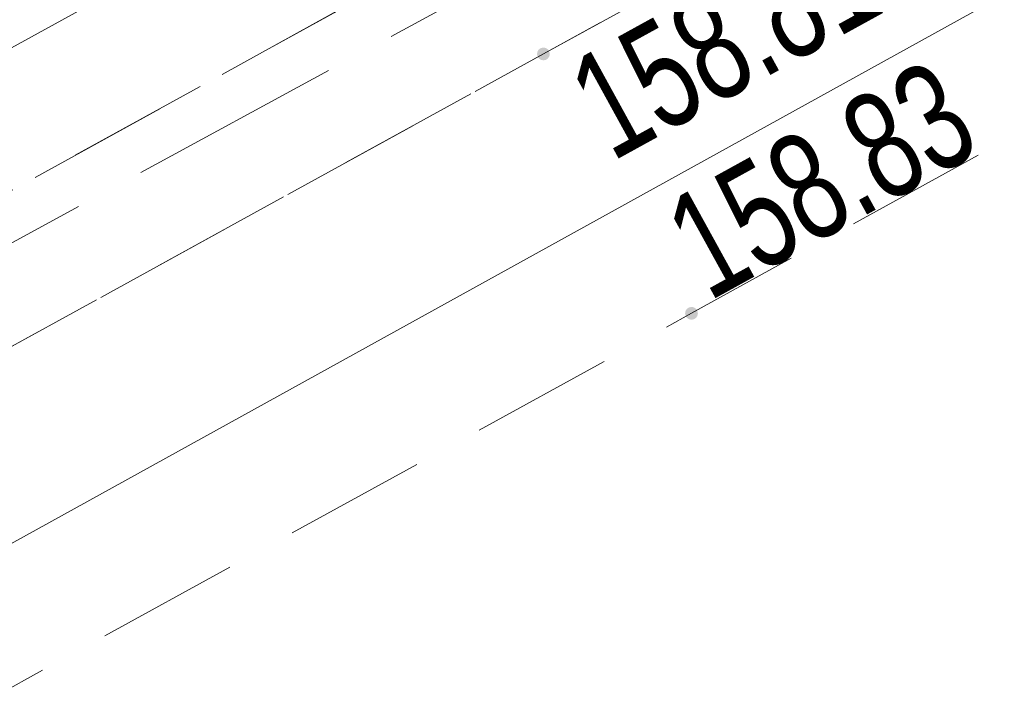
# Model space of a CAD drawing. Header units: metres. Extents: x 8440716 to 8446743, y 5883760 to 5887966.
# Tile 195 of 256: x 8442427 to 8442434, y 5885776 to 5885781. Entities that reach past the tile are written whole.
import ezdxf

# ---------------------------------------------------------------- set-up
doc = ezdxf.new("R2010")
doc.units = ezdxf.units.M
doc.header["$MEASUREMENT"] = 0
doc.linetypes.add('1.0_0.5', pattern=[1.5, 1, -0.5])
doc.linetypes.add('1.5_0.5', pattern=[2, 1.5, -0.5])
doc.layers.get('0').update_dxf_attribs({"color": 250, "linetype": 'CONTINUOUS', "lineweight": 5})
for name, color, linetype in [('chodnik', 253, 'CONTINUOUS'), ('pikieta sztuczna', 253, 'CONTINUOUS'), ('pikieta sztuczna-Atr2', 253, 'CONTINUOUS'), ('przewód elektroenergetyczny podziemny - ob. projektowany', 253, 'CONTINUOUS'), ('przewód telekomunikacyjny podziemny', 253, 'CONTINUOUS'), ('przewód wodociągowy', 253, 'CONTINUOUS'), ('trawnik', 253, 'CONTINUOUS')]:
    doc.layers.add(name, color=color, linetype=linetype)
doc.styles.get("Standard").update_dxf_attribs({"font": 'Working1250', "width": 0.75})

# ---------------------------------------------------------------- blocks, each defined once
blk = doc.blocks.new('PW01')
at = {"linetype": 'Continuous', "lineweight": 13}
h = blk.add_hatch(color=0, dxfattribs=at)
edge = h.paths.add_edge_path()
edge.add_arc((0, 0), 0.045, 0, 360)

msp = doc.modelspace()

# ---------------------------------------------------------------- linework, layer by layer
at = {"layer": 'chodnik', "color": 253, "linetype": '1.0_0.5', "lineweight": 18, "flags": 128}
for points in [[(8442227.61, 5885673.02), (8442233.09, 5885675.53), (8442236.85, 5885677.26), (8442248.86, 5885682.85), (8442261.11, 5885688.95), (8442270.34, 5885693.7), (8442276.45, 5885696.95), (8442293.62, 5885706.31), (8442303.45, 5885711.71), (8442327.6, 5885725.01), (8442363.58, 5885744.79), (8442368.09, 5885747.26), (8442372.02, 5885749.46), (8442397.76, 5885763.64), (8442430.07, 5885781.43), (8442463.7, 5885799.91), (8442494.8, 5885816.96), (8442526.92, 5885834.71), (8442562.4, 5885854.15), (8442598.17, 5885873.84), (8442624.8, 5885888.46), (8442657.47, 5885906.45), (8442689.67, 5885924.19), (8442721.98, 5885941.97), (8442754.17, 5885959.73), (8442784.37, 5885976.3), (8442819.26, 5885995.45), (8442851.56, 5886013.23), (8442883.81, 5886030.99), (8442916.35, 5886048.87), (8442948.54, 5886066.59), (8442981.18, 5886084.55), (8443014.82, 5886103.01), (8443046.03, 5886120.16), (8443078.59, 5886138.04), (8443110.9, 5886155.85), (8443143.39, 5886173.76), (8443159.31, 5886182.54), (8443160.3, 5886182.95), (8443161.61, 5886183.38), (8443162.98, 5886183.6), (8443164.51, 5886183.65), (8443166.42, 5886183.54), (8443168.06, 5886183.45), (8443169.47, 5886183.69), (8443170.89, 5886184.19), (8443171.98, 5886184.78), (8443172.73, 5886185.26), (8443170.6, 5886186.43), (8443170.05, 5886186.13), (8443169.27, 5886185.79), (8443168.01, 5886185.54), (8443167.07, 5886185.56), (8443165.25, 5886185.7), (8443164.04, 5886185.74), (8443161.85, 5886185.52), (8443160.12, 5886185.08), (8443158.24, 5886184.31), (8443142.4, 5886175.6), (8443109.88, 5886157.66), (8443077.69, 5886139.94), (8443045.06, 5886121.98), (8443013.59, 5886104.73), (8442980.22, 5886086.4), (8442947.47, 5886068.38), (8442915.51, 5886050.79), (8442882.83, 5886032.85), (8442850.52, 5886015.03), (8442818.06, 5885997.17), (8442783.41, 5885978.14), (8442753.19, 5885961.54), (8442720.93, 5885943.74), (8442688.63, 5885925.96), (8442656.38, 5885908.21), (8442623.77, 5885890.25), (8442597.12, 5885875.63), (8442561.4, 5885855.99), (8442525.99, 5885836.53), (8442493.98, 5885818.86), (8442462.78, 5885801.76), (8442428.98, 5885783.14), (8442396.7, 5885765.42), (8442371.04, 5885751.28), (8442367.47, 5885749.33), (8442367.16, 5885749.31), (8442366.9, 5885749.46), (8442366.56, 5885750.02), (8442366.18, 5885750.8), (8442364.41, 5885749.81), (8442364.38, 5885749.25), (8442364.01, 5885748.06), (8442363.55, 5885747.4), (8442362.78, 5885746.73), (8442326.54, 5885726.81), (8442302.36, 5885713.49), (8442292.58, 5885708.1), (8442275.43, 5885698.75), (8442269.39, 5885695.57), (8442260.19, 5885690.78), (8442247.99, 5885684.71), (8442235.85, 5885679.08), (8442232.06, 5885677.37), (8442227.97, 5885675.56), (8442221.94, 5885672.89), (8442216.5, 5885670.61), (8442206.12, 5885666.35), (8442201.41, 5885664.48), (8442190.06, 5885660.16), (8442169.76, 5885652.89), (8442167.35, 5885652.25), (8442161.2, 5885650.61), (8442161.7, 5885648.68), (8442170.42, 5885650.93), (8442190.78, 5885658.22), (8442202.03, 5885662.53), (8442207.06, 5885664.47), (8442217.19, 5885668.66), (8442223.87, 5885671.41)], [(8442398.23, 5885762.83), (8442372.93, 5885748.87), (8442372.02, 5885749.46), (8442368.09, 5885747.26), (8442368.08, 5885746.24), (8442363.93, 5885743.94), (8442328.04, 5885724.2), (8442303.92, 5885710.92), (8442294.03, 5885705.48), (8442276.91, 5885696.15), (8442270.65, 5885692.84), (8442261.52, 5885688.13), (8442249.29, 5885682.04), (8442237.27, 5885676.4), (8442233.82, 5885674.86), (8442227.91, 5885672.18), (8442228.68, 5885670.34), (8442234.79, 5885673.06), (8442238.21, 5885674.64), (8442250.22, 5885680.25), (8442262.44, 5885686.36), (8442271.35, 5885690.96), (8442277.86, 5885694.39), (8442295.07, 5885703.76), (8442305.02, 5885709.25), (8442328.98, 5885722.44), (8442364.79, 5885742.15), (8442399.21, 5885760.98), (8442431.58, 5885778.77), (8442465.05, 5885797.22), (8442495.8, 5885814.05), (8442518.04, 5885826.35), (8442520.13, 5885827.5), (8442528.37, 5885832.06), (8442563.43, 5885851.44), (8442599.47, 5885871.24), (8442625.94, 5885885.78), (8442658.84, 5885903.89), (8442691.97, 5885922.16), (8442723.6, 5885939.55), (8442755.59, 5885957.15), (8442785.67, 5885973.69), (8442820.87, 5885992.99), (8442852.82, 5886010.6), (8442885.15, 5886028.42), (8442917.67, 5886046.28), (8442950.17, 5886064.15), (8442982.52, 5886081.96), (8443016.84, 5886100.81), (8443047.49, 5886117.63), (8443079.73, 5886135.39), (8443112.44, 5886153.39), (8443144.78, 5886171.19), (8443160.82, 5886179.99), (8443162.19, 5886180.5), (8443163.41, 5886180.72), (8443164.97, 5886180.7), (8443166.12, 5886180.47), (8443168.87, 5886179.82), (8443169.49, 5886179.73), (8443170.81, 5886179.74), (8443172.11, 5886180.07), (8443173.41, 5886180.59), (8443175.29, 5886181.7), (8443174.34, 5886182.75), (8443173.14, 5886183.92), (8443171.98, 5886184.78), (8443170.89, 5886184.19), (8443169.47, 5886183.69), (8443168.06, 5886183.45), (8443166.42, 5886183.54), (8443164.51, 5886183.65), (8443162.98, 5886183.6), (8443161.61, 5886183.38), (8443160.3, 5886182.95), (8443159.31, 5886182.54), (8443159.73, 5886181.73), (8443143.87, 5886172.95), (8443111.34, 5886155.04), (8443078.93, 5886137.17), (8443046.49, 5886119.33), (8443015.33, 5886102.26), (8442981.67, 5886083.71), (8442949, 5886065.77), (8442916.82, 5886048.03), (8442884.23, 5886030.14), (8442851.95, 5886012.33), (8442819.79, 5885994.66), (8442784.76, 5885975.43), (8442754.61, 5885958.89), (8442722.39, 5885941.13), (8442691.08, 5885923.91), (8442657.91, 5885905.62), (8442625.13, 5885887.6), (8442598.63, 5885873.01), (8442562.69, 5885853.33), (8442527.37, 5885833.89), (8442495.03, 5885816.03), (8442464.1, 5885799.05), (8442430.54, 5885780.59)]]:
    msp.add_lwpolyline(points, close=True, dxfattribs=at)
at = {"layer": 'przewód elektroenergetyczny podziemny - ob. projektowany', "color": 3, "linetype": '1.5_0.5', "lineweight": 18, "flags": 128}
msp.add_lwpolyline([(8442373.46, 5885749.75), (8442389.18, 5885758.36), (8442404.93, 5885767.14), (8442422.4, 5885776.87), (8442439.97, 5885786.42), (8442457.55, 5885795.98), (8442475.12, 5885805.53), (8442492.55, 5885815.32), (8442510.12, 5885824.88), (8442527.6, 5885834.61), (8442545.17, 5885844.17), (8442562.64, 5885853.9), (8442580.21, 5885863.46), (8442597.78, 5885873.01), (8442615.24, 5885882.77), (8442632.7, 5885892.51), (8442650.27, 5885902.07), (8442667.96, 5885911.8), (8442700.77, 5885929.84), (8442718.29, 5885939.48), (8442735.81, 5885949.13), (8442753.33, 5885958.77), (8442770.89, 5885968.35), (8442788.4, 5885978.02), (8442805.9, 5885987.69), (8442840.92, 5886007.03), (8442858.42, 5886016.71), (8442893.52, 5886035.88), (8442928.52, 5886055.26), (8442946.12, 5886064.75), (8442963.63, 5886074.42), (8442981.13, 5886084.1), (8442998.63, 5886093.78), (8443016.24, 5886103.26), (8443033.73, 5886112.97), (8443051.21, 5886122.69), (8443068.8, 5886132.2), (8443086.27, 5886141.93), (8443103.74, 5886151.67), (8443121.34, 5886161.18), (8443138.83, 5886170.87), (8443156.44, 5886180.36)], dxfattribs=at)
at = {"layer": 'przewód telekomunikacyjny podziemny', "color": 30, "linetype": 'Continuous', "lineweight": 18, "flags": 128}
msp.add_lwpolyline([(8442887.65, 5886030.94), (8442861.5, 5886016.55), (8442845.88, 5886007.92), (8442819.73, 5885993.62), (8442792.68, 5885978.72), (8442764.96, 5885963.37), (8442742.51, 5885951.26), (8442715.88, 5885936.68), (8442689.75, 5885922.33), (8442664.49, 5885908.48), (8442641.02, 5885895.43), (8442613.42, 5885880.21), (8442586.52, 5885865.07), (8442555.95, 5885848.53), (8442535.15, 5885836.83), (8442526.51, 5885832.17), (8442498.85, 5885816.9), (8442462.39, 5885796.89), (8442434.58, 5885781.45), (8442405.39, 5885765.33), (8442372.03, 5885747.01), (8442349.92, 5885734.78), (8442316.79, 5885717.27), (8442288.16, 5885701.78)], dxfattribs=at)
at = {"layer": 'przewód wodociągowy', "color": 5, "linetype": 'Continuous', "lineweight": 18, "flags": 128}
msp.add_lwpolyline([(8442480.04, 5885809.76), (8442454, 5885795.25), (8442427.58, 5885781.06), (8442397.07, 5885764.28), (8442370.04, 5885749.52), (8442343.46, 5885735.1), (8442340.62, 5885733.46), (8442339.15, 5885732.65), (8442337.48, 5885731.61), (8442333.68, 5885729.86), (8442333.23, 5885730.08), (8442332.61, 5885731.09), (8442321.81, 5885750.66), (8442318.1, 5885757.25)], dxfattribs=at)
at = {"layer": 'trawnik', "color": 253, "linetype": '1.0_0.5', "lineweight": 18, "flags": 128}
msp.add_lwpolyline([(8442916.82, 5886048.03), (8442949, 5886065.77), (8442981.67, 5886083.71), (8443015.33, 5886102.26), (8443046.49, 5886119.33), (8443078.93, 5886137.17), (8443111.34, 5886155.04), (8443143.87, 5886172.95), (8443159.73, 5886181.73), (8443159.31, 5886182.54), (8443143.39, 5886173.76), (8443110.9, 5886155.85), (8443078.59, 5886138.04), (8443046.03, 5886120.16), (8443014.82, 5886103.01), (8442981.18, 5886084.55), (8442948.54, 5886066.59), (8442916.35, 5886048.87), (8442883.81, 5886030.99), (8442851.56, 5886013.23), (8442819.26, 5885995.45), (8442784.37, 5885976.3), (8442754.17, 5885959.73), (8442721.98, 5885941.97), (8442689.67, 5885924.19), (8442657.47, 5885906.45), (8442624.8, 5885888.46), (8442598.17, 5885873.84), (8442562.4, 5885854.15), (8442526.92, 5885834.71), (8442494.8, 5885816.96), (8442463.7, 5885799.91), (8442430.07, 5885781.43), (8442397.76, 5885763.64), (8442372.02, 5885749.46), (8442372.93, 5885748.87), (8442398.23, 5885762.83), (8442430.54, 5885780.59), (8442464.1, 5885799.05), (8442495.03, 5885816.03), (8442527.37, 5885833.89), (8442562.69, 5885853.33), (8442598.63, 5885873.01), (8442625.13, 5885887.6), (8442657.91, 5885905.62), (8442691.08, 5885923.91), (8442722.39, 5885941.13), (8442754.61, 5885958.89), (8442784.76, 5885975.43), (8442819.79, 5885994.66), (8442851.95, 5886012.33), (8442884.23, 5886030.14)], close=True, dxfattribs=at)

# ---------------------------------------------------------------- block references
at = {"layer": 'pikieta sztuczna', "color": 253, "linetype": 'Continuous', "lineweight": 13}
for p in [(8442430.54, 5885780.59), (8442431.58, 5885778.77)]:
    msp.add_blockref('PW01', p, dxfattribs=at)

# ---------------------------------------------------------------- texts
at = {"layer": 'pikieta sztuczna-Atr2', "color": 253, "width": 0.72}
for s, rotation, p in [('158.81', 28.812, (8442431.02, 5885779.83)), ('158.83', 28.865, (8442431.7, 5885778.85))]:
    msp.add_text(s, height=0.75, rotation=rotation, dxfattribs=at).set_placement(p)

doc.saveas('drawing.dxf')
